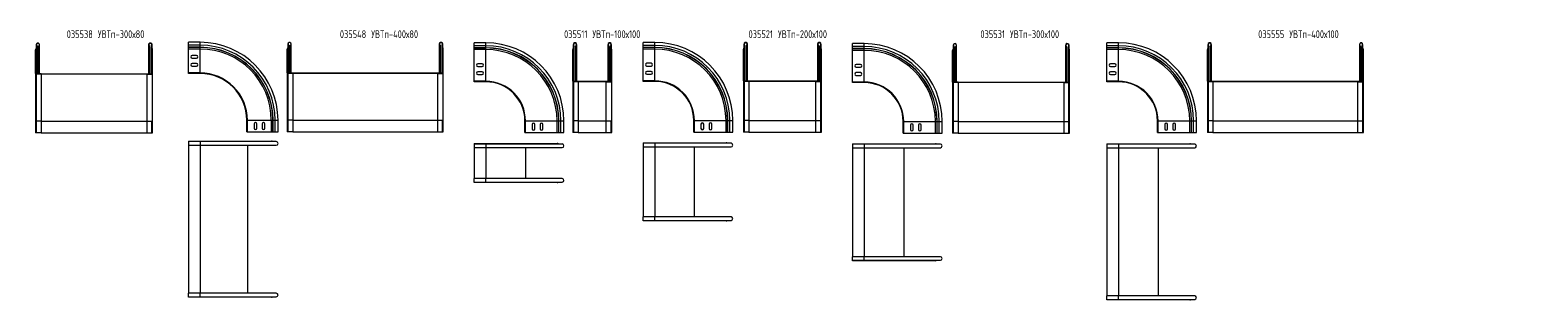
# Model space of a CAD drawing. Header units: millimetres. Extents: x -154 to 7742, y -776 to 345.
# Tile 6 of 6: x 3873 to 7742, y -776 to -84. Entities that reach past the tile are written whole.
import ezdxf

# ---------------------------------------------------------------- set-up
doc = ezdxf.new("R2010")
doc.units = ezdxf.units.MM
doc.styles.add('SLDTEXTSTYLE4', font='TXT', dxfattribs={"width": 0.7, "bigfont": 'bigfont'})

msp = doc.modelspace()

# ---------------------------------------------------------------- linework, layer by layer
at = {"color": 7, "linetype": 'Continuous', "lineweight": 15}
for p, q in [((4309.5, -115.5), (4279.5, -115.5)), ((4279.5, -122.9), (4279.5, -115.5)), ((5476.2, -115.9), (5446.2, -115.9)), ((5446.2, -123.4), (5446.2, -115.9)), ((3887.5, -134.6), (3888.2, -134.6)), ((3887.5, -195.9), (3887.5, -134.6)), ((3888.2, -195.9), (3888.2, -134.6)), ((3888.6, -121.9), (3888.6, -131.1)), ((3889.2, -130.5), (3889.5, -130.1)), ((3889.2, -130.5), (3889.7, -131)), ((3889.5, -130.1), (3890, -130.6)), ((3889.7, -124.8), (3890.2, -124.4)), ((3889.7, -131), (3890, -130.6)), ((3891.3, -196), (3891.3, -127.4)), ((3894.4, -126.3), (3894.2, -125.6)), ((3894.2, -125.6), (3894.2, -196)), ((3894.4, -126.3), (3894.4, -196)), ((3897.7, -196), (3897.7, -121.9)), ((4177.3, -121.9), (4177.3, -196)), ((4180.7, -126.3), (4180.8, -125.6)), ((4180.7, -196), (4180.7, -126.3)), ((4180.8, -196), (4180.8, -125.6)), ((4183.7, -127.4), (4183.7, -196)), ((4185.3, -124.8), (4184.8, -124.4)), ((4185.5, -130.1), (4185, -130.6)), ((4185.3, -131), (4185, -130.6)), ((4185.9, -130.5), (4185.3, -131)), ((4185.9, -130.5), (4185.5, -130.1)), ((4186.4, -131.1), (4186.4, -121.9)), ((4187.5, -134.6), (4186.8, -134.6)), ((4186.8, -195.9), (4186.8, -134.6)), ((4187.5, -195.9), (4187.5, -134.6)), ((4309.5, -122.9), (4279.5, -122.9)), ((4279.5, -128.3), (4279.5, -122.9)), ((4309.5, -128.3), (4279.5, -128.3)), ((4279.5, -128.6), (4279.5, -128.3)), ((4279.5, -132.8), (4279.5, -128.6)), ((4309.5, -128.6), (4279.5, -128.6)), ((4309.5, -132.8), (4279.5, -132.8)), ((4279.5, -194), (4279.5, -132.8)), ((4300, -149), (4289, -149)), ((4309.5, -128.3), (4309.5, -122.9)), ((4309.5, -128.6), (4309.5, -128.3)), ((4309.5, -132.8), (4309.5, -128.6)), ((4309.5, -194), (4309.5, -132.8)), ((4533.3, -132.8), (4534, -132.8)), ((4533.3, -194), (4533.3, -132.8)), ((4534, -194), (4534, -132.8)), ((4534.4, -120), (4534.4, -129.3)), ((4535, -128.6), (4535.3, -128.3)), ((4535, -128.6), (4535.5, -129.1)), ((4535.3, -128.3), (4535.8, -128.7)), ((4535.5, -122.9), (4536, -122.5)), ((4535.5, -129.1), (4535.8, -128.7)), ((4537.1, -194.1), (4537.1, -125.5)), ((4540.2, -124.4), (4540, -123.8)), ((4540, -123.8), (4540, -194.1)), ((4540.2, -124.4), (4540.2, -194.1)), ((4543.5, -194.1), (4543.5, -120)), ((4923.1, -120), (4923.1, -194.1)), ((4926.5, -124.4), (4926.6, -123.8)), ((4926.5, -194.1), (4926.5, -124.4)), ((4926.6, -194.1), (4926.6, -123.8)), ((4929.5, -125.5), (4929.5, -194.1)), ((4931.1, -122.9), (4930.6, -122.5)), ((4931.3, -128.3), (4930.8, -128.7)), ((4931.2, -129.1), (4930.8, -128.7)), ((4931.7, -128.6), (4931.2, -129.1)), ((4931.7, -128.6), (4931.3, -128.3)), ((4932.2, -129.3), (4932.2, -120)), ((4933.3, -132.8), (4932.6, -132.8)), ((4932.6, -194), (4932.6, -132.8)), ((4933.3, -194), (4933.3, -132.8)), ((5042.8, -116.9), (5012.8, -116.9)), ((5012.8, -124.4), (5012.8, -116.9)), ((5042.8, -124.4), (5012.8, -124.4)), ((5012.8, -129.7), (5012.8, -124.4)), ((5042.8, -129.7), (5012.8, -129.7)), ((5012.8, -130.1), (5012.8, -129.7)), ((5012.8, -134.2), (5012.8, -130.1)), ((5042.8, -130.1), (5012.8, -130.1)), ((5012.8, -215.4), (5012.8, -134.2)), ((5042.8, -134.2), (5012.8, -134.2)), ((5042.8, -129.7), (5042.8, -124.4)), ((5042.8, -130.1), (5042.8, -129.7)), ((5042.8, -134.2), (5042.8, -130.1)), ((5042.8, -215.4), (5042.8, -134.2)), ((5265.8, -215.4), (5265.8, -134.2)), ((5265.8, -134.2), (5266.5, -134.2)), ((5266.5, -215.4), (5266.5, -134.2)), ((5267, -121.5), (5267, -130.7)), ((5267.5, -130.1), (5267.8, -129.7)), ((5267.5, -130.1), (5268, -130.6)), ((5267.8, -129.7), (5268.3, -130.2)), ((5268, -124.4), (5268.6, -124)), ((5268, -130.6), (5268.3, -130.2)), ((5269.6, -215.5), (5269.6, -127)), ((5272.7, -125.9), (5272.5, -125.2)), ((5272.5, -125.2), (5272.5, -215.5)), ((5272.7, -125.9), (5272.7, -215.5)), ((5276.1, -215.5), (5276.1, -121.5)), ((5355.6, -121.5), (5355.6, -215.5)), ((5359, -125.9), (5359.2, -125.2)), ((5359, -215.5), (5359, -125.9)), ((5359.2, -215.5), (5359.2, -125.2)), ((5362, -127), (5362, -215.5)), ((5363.7, -124.4), (5363.1, -124)), ((5363.8, -129.7), (5363.3, -130.2)), ((5363.7, -130.6), (5363.3, -130.2)), ((5364.2, -130.1), (5363.7, -130.6)), ((5364.2, -130.1), (5363.8, -129.7)), ((5364.7, -130.7), (5364.7, -121.5)), ((5365.8, -134.2), (5365.1, -134.2)), ((5365.1, -215.4), (5365.1, -134.2)), ((5365.8, -215.4), (5365.8, -134.2)), ((5476.2, -123.4), (5446.2, -123.4)), ((5446.2, -128.7), (5446.2, -123.4)), ((5476.2, -128.7), (5446.2, -128.7)), ((5446.2, -129), (5446.2, -128.7)), ((5446.2, -133.2), (5446.2, -129)), ((5476.2, -129), (5446.2, -129)), ((5476.2, -133.2), (5446.2, -133.2)), ((5446.2, -214.4), (5446.2, -133.2)), ((5476.2, -128.7), (5476.2, -123.4)), ((5476.2, -129), (5476.2, -128.7)), ((5476.2, -133.2), (5476.2, -129)), ((5476.2, -214.4), (5476.2, -133.2)), ((5703.7, -214.4), (5703.7, -133.2)), ((5703.7, -133.2), (5704.4, -133.2)), ((5704.4, -214.4), (5704.4, -133.2)), ((5704.9, -120.5), (5704.9, -129.7)), ((5705.4, -129), (5705.7, -128.7)), ((5705.4, -129), (5705.9, -129.5)), ((5705.7, -128.7), (5706.2, -129.2)), ((5705.9, -123.4), (5706.4, -122.9)), ((5705.9, -129.5), (5706.2, -129.2)), ((5707.5, -214.5), (5707.5, -125.9)), ((5710.6, -124.9), (5710.4, -124.2)), ((5710.4, -124.2), (5710.4, -214.5)), ((5710.6, -124.9), (5710.6, -214.5)), ((5714, -214.5), (5714, -120.5)), ((5893.5, -120.5), (5893.5, -214.5)), ((5896.9, -124.9), (5897.1, -124.2)), ((5896.9, -214.5), (5896.9, -124.9)), ((5897.1, -214.5), (5897.1, -124.2)), ((5899.9, -125.9), (5899.9, -214.5)), ((5901.6, -123.4), (5901, -122.9)), ((5901.7, -128.7), (5901.2, -129.2)), ((5901.6, -129.5), (5901.2, -129.2)), ((5902.1, -129), (5901.6, -129.5)), ((5902.1, -129), (5901.7, -128.7)), ((5902.6, -129.7), (5902.6, -120.5)), ((5903.7, -133.2), (5903, -133.2)), ((5903, -214.4), (5903, -133.2)), ((5903.7, -214.4), (5903.7, -133.2)), ((6013.4, -118.8), (5983.4, -118.8)), ((5983.4, -126.3), (5983.4, -118.8)), ((6013.4, -126.3), (5983.4, -126.3)), ((5983.4, -131.6), (5983.4, -126.3)), ((6013.4, -131.6), (5983.4, -131.6)), ((5983.4, -131.9), (5983.4, -131.6)), ((5983.4, -136.1), (5983.4, -131.9)), ((6013.4, -131.9), (5983.4, -131.9)), ((6013.4, -136.1), (5983.4, -136.1)), ((5983.4, -217.3), (5983.4, -136.1)), ((6013.4, -131.6), (6013.4, -126.3)), ((6013.4, -131.9), (6013.4, -131.6)), ((6013.4, -136.1), (6013.4, -131.9)), ((6013.4, -217.3), (6013.4, -136.1)), ((6240.4, -217.3), (6240.4, -136.1)), ((6240.4, -136.1), (6241.1, -136.1)), ((6241.1, -217.3), (6241.1, -136.1)), ((6241.5, -123.3), (6241.5, -132.6)), ((6242, -131.9), (6242.4, -131.6)), ((6242, -131.9), (6242.6, -132.4)), ((6242.4, -131.6), (6242.9, -132)), ((6242.6, -126.3), (6243.1, -125.8)), ((6242.6, -132.4), (6242.9, -132)), ((6244.2, -217.4), (6244.2, -128.8)), ((6247.2, -127.7), (6247.1, -127.1)), ((6247.1, -127.1), (6247.1, -217.4)), ((6247.2, -127.7), (6247.2, -217.4)), ((6250.6, -217.4), (6250.6, -123.3)), ((6530.2, -123.3), (6530.2, -217.4)), ((6533.5, -127.7), (6533.7, -127.1)), ((6533.5, -217.4), (6533.5, -127.7)), ((6533.7, -217.4), (6533.7, -127.1)), ((6536.6, -128.8), (6536.6, -217.4)), ((6538.2, -126.3), (6537.7, -125.8)), ((6538.4, -131.6), (6537.9, -132)), ((6538.2, -132.4), (6537.9, -132)), ((6538.7, -131.9), (6538.2, -132.4)), ((6538.7, -131.9), (6538.4, -131.6)), ((6539.3, -132.6), (6539.3, -123.3)), ((6540.4, -136.1), (6539.7, -136.1)), ((6539.7, -217.3), (6539.7, -136.1)), ((6540.4, -217.3), (6540.4, -136.1)), ((6666, -116.9), (6636, -116.9)), ((6636, -124.4), (6636, -116.9)), ((6666, -124.4), (6636, -124.4)), ((6636, -129.7), (6636, -124.4)), ((6666, -129.7), (6636, -129.7)), ((6636, -130), (6636, -129.7)), ((6636, -134.2), (6636, -130)), ((6666, -130), (6636, -130)), ((6666, -134.2), (6636, -134.2)), ((6636, -215.4), (6636, -134.2)), ((6666, -129.7), (6666, -124.4)), ((6666, -130), (6666, -129.7)), ((6666, -134.2), (6666, -130)), ((6666, -215.4), (6666, -134.2)), ((6894.2, -215.4), (6894.2, -134.2)), ((6894.2, -134.2), (6894.9, -134.2)), ((6894.9, -215.4), (6894.9, -134.2)), ((6895.3, -121.5), (6895.3, -130.7)), ((6895.8, -130), (6896.2, -129.7)), ((6895.8, -130), (6896.3, -130.5)), ((6896.2, -129.7), (6896.7, -130.2)), ((6896.3, -124.4), (6896.9, -123.9)), ((6896.3, -130.5), (6896.7, -130.2)), ((6898, -215.5), (6898, -126.9)), ((6901, -125.9), (6900.8, -125.2)), ((6900.8, -125.2), (6900.8, -215.5)), ((6901, -125.9), (6901, -215.5)), ((6904.4, -215.5), (6904.4, -121.5)), ((7283.9, -121.5), (7283.9, -215.5)), ((7287.3, -125.9), (7287.5, -125.2)), ((7287.3, -215.5), (7287.3, -125.9)), ((7287.5, -215.5), (7287.5, -125.2)), ((7290.4, -126.9), (7290.4, -215.5)), ((7292, -124.4), (7291.5, -123.9)), ((7292.2, -129.7), (7291.7, -130.2)), ((7292, -130.5), (7291.7, -130.2)), ((7292.5, -130), (7292, -130.5)), ((7292.5, -130), (7292.2, -129.7)), ((7293, -130.7), (7293, -121.5)), ((7294.2, -134.2), (7293.5, -134.2)), ((7293.5, -215.4), (7293.5, -134.2)), ((7294.2, -215.4), (7294.2, -134.2)), ((4289, -156), (4300, -156)), ((4300, -170), (4289, -170)), ((4289, -177), (4300, -177)), ((5033.3, -170.4), (5022.3, -170.4)), ((5022.3, -177.4), (5033.3, -177.4)), ((5033.3, -191.4), (5022.3, -191.4)), ((5466.7, -169.4), (5455.7, -169.4)), ((5455.7, -176.4), (5466.7, -176.4)), ((5466.7, -190.4), (5455.7, -190.4)), ((6003.9, -172.3), (5992.9, -172.3)), ((5992.9, -179.3), (6003.9, -179.3)), ((6003.9, -193.3), (5992.9, -193.3)), ((6656.5, -170.4), (6645.5, -170.4)), ((6645.5, -177.4), (6656.5, -177.4)), ((6656.5, -191.4), (6645.5, -191.4)), ((3887.5, -195.9), (3888.2, -195.9)), ((3887.5, -195.9), (3887.5, -317.4)), ((3889, -196), (3889, -196.7)), ((3889, -196), (4186, -196)), ((3889, -196.7), (4186, -196.7)), ((3889, -197.4), (3889, -196.7)), ((3901.5, -196.7), (3889, -196.7)), ((3901.5, -197.4), (3889, -197.4)), ((3889, -197.4), (3889, -317.4)), ((3901.5, -197.4), (3901.5, -196.7)), ((3901.5, -197.4), (3901.5, -317.4)), ((4173.5, -197.4), (4173.5, -196.7)), ((4173.5, -196.7), (4186, -196.7)), ((4173.5, -197.4), (4186, -197.4)), ((4173.5, -317.4), (4173.5, -197.4)), ((4186, -196), (4186, -196.7)), ((4186, -197.4), (4186, -196.7)), ((4187.5, -195.9), (4186.8, -195.9)), ((4187.5, -317.4), (4187.5, -195.9)), ((4309.5, -194), (4279.5, -194)), ((4279.5, -195.5), (4279.5, -194)), ((4309.5, -195.5), (4279.5, -195.5)), ((4309.5, -195.5), (4309.5, -194)), ((4533.3, -194), (4534, -194)), ((4533.3, -194), (4533.3, -315.5)), ((4534.8, -194.1), (4534.8, -194.8)), ((4534.8, -194.1), (4931.8, -194.1)), ((4534.8, -194.8), (4931.8, -194.8)), ((4534.8, -195.5), (4534.8, -194.8)), ((4547.3, -194.8), (4534.8, -194.8)), ((4547.3, -195.5), (4534.8, -195.5)), ((4534.8, -195.5), (4534.8, -315.5)), ((4547.3, -195.5), (4547.3, -194.8)), ((4547.3, -195.5), (4547.3, -315.5)), ((4919.3, -195.5), (4919.3, -194.8)), ((4919.3, -194.8), (4931.8, -194.8)), ((4919.3, -195.5), (4931.8, -195.5)), ((4919.3, -315.5), (4919.3, -195.5)), ((4931.8, -194.1), (4931.8, -194.8)), ((4931.8, -195.5), (4931.8, -194.8)), ((4933.3, -194), (4932.6, -194)), ((4933.3, -315.5), (4933.3, -194)), ((5042.8, -215.4), (5012.8, -215.4)), ((5012.8, -216.9), (5012.8, -215.4)), ((5042.8, -216.9), (5012.8, -216.9)), ((5022.3, -198.4), (5033.3, -198.4)), ((5042.8, -216.9), (5042.8, -215.4)), ((5265.8, -215.4), (5266.5, -215.4)), ((5265.8, -215.4), (5265.8, -316.9)), ((5267.3, -215.5), (5267.3, -216.2)), ((5267.3, -215.5), (5364.3, -215.5)), ((5267.3, -216.2), (5364.3, -216.2)), ((5267.3, -216.9), (5267.3, -216.2)), ((5279.8, -216.2), (5267.3, -216.2)), ((5279.8, -216.9), (5267.3, -216.9)), ((5267.3, -216.9), (5267.3, -316.9)), ((5279.8, -216.9), (5279.8, -216.2)), ((5279.8, -216.9), (5279.8, -316.9)), ((5351.8, -216.9), (5351.8, -216.2)), ((5351.8, -216.2), (5364.3, -216.2)), ((5351.8, -216.9), (5364.3, -216.9)), ((5351.8, -316.9), (5351.8, -216.9)), ((5364.3, -215.5), (5364.3, -216.2)), ((5364.3, -216.9), (5364.3, -216.2)), ((5365.8, -215.4), (5365.1, -215.4)), ((5365.8, -316.9), (5365.8, -215.4)), ((5476.2, -214.4), (5446.2, -214.4)), ((5446.2, -215.9), (5446.2, -214.4)), ((5476.2, -215.9), (5446.2, -215.9)), ((5455.7, -197.4), (5466.7, -197.4)), ((5476.2, -215.9), (5476.2, -214.4)), ((5703.7, -214.4), (5704.4, -214.4)), ((5703.7, -214.4), (5703.7, -315.9)), ((5705.2, -214.5), (5705.2, -215.2)), ((5705.2, -214.5), (5902.2, -214.5)), ((5705.2, -215.2), (5902.2, -215.2)), ((5705.2, -215.9), (5705.2, -215.2)), ((5717.7, -215.2), (5705.2, -215.2)), ((5717.7, -215.9), (5705.2, -215.9)), ((5705.2, -215.9), (5705.2, -315.9)), ((5717.7, -215.9), (5717.7, -215.2)), ((5717.7, -215.9), (5717.7, -315.9)), ((5889.7, -215.9), (5889.7, -215.2)), ((5889.7, -215.2), (5902.2, -215.2)), ((5889.7, -215.9), (5902.2, -215.9)), ((5889.7, -315.9), (5889.7, -215.9)), ((5902.2, -214.5), (5902.2, -215.2)), ((5902.2, -215.9), (5902.2, -215.2)), ((5902.2, -315.9), (5902.2, -215.9)), ((5903.7, -214.4), (5903, -214.4)), ((5903.7, -315.9), (5903.7, -214.4)), ((6013.4, -217.3), (5983.4, -217.3)), ((5983.4, -218.8), (5983.4, -217.3)), ((6013.4, -218.8), (5983.4, -218.8)), ((5992.9, -200.3), (6003.9, -200.3)), ((6013.4, -218.8), (6013.4, -217.3)), ((6240.4, -217.3), (6241.1, -217.3)), ((6240.4, -217.3), (6240.4, -318.8)), ((6241.9, -217.4), (6241.9, -218.1)), ((6241.9, -217.4), (6538.9, -217.4)), ((6241.9, -218.1), (6538.9, -218.1)), ((6241.9, -218.8), (6241.9, -218.1)), ((6254.4, -218.1), (6241.9, -218.1)), ((6254.4, -218.8), (6241.9, -218.8)), ((6241.9, -218.8), (6241.9, -318.8)), ((6254.4, -218.8), (6254.4, -218.1)), ((6254.4, -218.8), (6254.4, -318.8)), ((6526.4, -218.8), (6526.4, -218.1)), ((6526.4, -218.1), (6538.9, -218.1)), ((6526.4, -218.8), (6538.9, -218.8)), ((6526.4, -318.8), (6526.4, -218.8)), ((6538.9, -217.4), (6538.9, -218.1)), ((6538.9, -218.8), (6538.9, -218.1)), ((6538.9, -318.8), (6538.9, -218.8)), ((6540.4, -217.3), (6539.7, -217.3)), ((6540.4, -318.8), (6540.4, -217.3)), ((6666, -215.4), (6636, -215.4)), ((6636, -216.9), (6636, -215.4)), ((6666, -216.9), (6636, -216.9)), ((6645.5, -198.4), (6656.5, -198.4)), ((6666, -216.9), (6666, -215.4)), ((6894.2, -215.4), (6894.9, -215.4)), ((6894.2, -215.4), (6894.2, -316.9)), ((6895.7, -215.5), (6895.7, -216.2)), ((6895.7, -215.5), (7292.7, -215.5)), ((6895.7, -216.2), (7292.7, -216.2)), ((6895.7, -216.9), (6895.7, -216.2)), ((6908.2, -216.2), (6895.7, -216.2)), ((6908.2, -216.9), (6895.7, -216.9)), ((6895.7, -216.9), (6895.7, -316.9)), ((6908.2, -216.9), (6908.2, -216.2)), ((6908.2, -216.9), (6908.2, -316.9)), ((7280.2, -216.9), (7280.2, -216.2)), ((7280.2, -216.2), (7292.7, -216.2)), ((7280.2, -216.9), (7292.7, -216.9)), ((7280.2, -316.9), (7280.2, -216.9)), ((7292.7, -215.5), (7292.7, -216.2)), ((7292.7, -216.9), (7292.7, -216.2)), ((7292.7, -316.9), (7292.7, -216.9)), ((7294.2, -215.4), (7293.5, -215.4)), ((7294.2, -316.9), (7294.2, -215.4)), ((3889, -317.4), (3887.5, -317.4)), ((3887.5, -317.4), (3887.5, -347.4)), ((3889, -347.4), (3887.5, -347.4)), ((3901.5, -317.4), (3889, -317.4)), ((3889, -317.4), (3889, -347.4)), ((3901.5, -347.4), (3889, -347.4)), ((3901.5, -317.4), (3901.5, -347.4)), ((3901.5, -347.4), (4173.5, -347.4)), ((4173.5, -317.4), (4186, -317.4)), ((4173.5, -347.4), (4173.5, -317.4)), ((4173.5, -347.4), (4186, -347.4)), ((4186, -317.4), (4187.5, -317.4)), ((4186, -347.4), (4186, -317.4)), ((4186, -347.4), (4187.5, -347.4)), ((4187.5, -347.4), (4187.5, -317.4)), ((4429.5, -345.5), (4429.5, -315.5)), ((4429.5, -315.5), (4431, -315.5)), ((4429.5, -345.5), (4431, -345.5)), ((4431, -345.5), (4431, -315.5)), ((4431, -315.5), (4492.3, -315.5)), ((4431, -345.5), (4492.3, -345.5)), ((4448, -325), (4448, -336)), ((4455, -336), (4455, -325)), ((4469, -325), (4469, -336)), ((4476, -336), (4476, -325)), ((4492.3, -345.5), (4492.3, -315.5)), ((4492.3, -315.5), (4496.4, -315.5)), ((4492.3, -345.5), (4496.4, -345.5)), ((4496.4, -345.5), (4496.4, -315.5)), ((4496.4, -315.5), (4496.8, -315.5)), ((4496.4, -345.5), (4496.8, -345.5)), ((4496.8, -345.5), (4496.8, -315.5)), ((4496.8, -315.5), (4502.1, -315.5)), ((4496.8, -345.5), (4502.1, -345.5)), ((4502.1, -345.5), (4502.1, -315.5)), ((4502.1, -345.5), (4509.5, -345.5)), ((4509.5, -345.5), (4509.5, -315.5)), ((4534.8, -315.5), (4533.3, -315.5)), ((4533.3, -315.5), (4533.3, -345.5)), ((4534.8, -345.5), (4533.3, -345.5)), ((4547.3, -315.5), (4534.8, -315.5)), ((4534.8, -315.5), (4534.8, -345.5)), ((4547.3, -345.5), (4534.8, -345.5)), ((4547.3, -315.5), (4547.3, -345.5)), ((4547.3, -345.5), (4919.3, -345.5)), ((4919.3, -315.5), (4931.8, -315.5)), ((4919.3, -345.5), (4919.3, -315.5)), ((4919.3, -345.5), (4931.8, -345.5)), ((4931.8, -315.5), (4933.3, -315.5)), ((4931.8, -345.5), (4931.8, -315.5)), ((4931.8, -345.5), (4933.3, -345.5)), ((4933.3, -345.5), (4933.3, -315.5)), ((5142.8, -346.9), (5142.8, -316.9)), ((5142.8, -316.9), (5144.3, -316.9)), ((5142.8, -346.9), (5144.3, -346.9)), ((5144.3, -346.9), (5144.3, -316.9)), ((5144.3, -316.9), (5225.6, -316.9)), ((5144.3, -346.9), (5225.6, -346.9)), ((5161.3, -326.4), (5161.3, -337.4)), ((5168.3, -337.4), (5168.3, -326.4)), ((5182.3, -326.4), (5182.3, -337.4)), ((5189.3, -337.4), (5189.3, -326.4)), ((5225.6, -346.9), (5225.6, -316.9)), ((5225.6, -316.9), (5229.7, -316.9)), ((5225.6, -346.9), (5229.7, -346.9)), ((5229.7, -346.9), (5229.7, -316.9)), ((5229.7, -316.9), (5230, -316.9)), ((5229.7, -346.9), (5230, -346.9)), ((5230, -346.9), (5230, -316.9)), ((5230, -316.9), (5235.4, -316.9)), ((5230, -346.9), (5235.4, -346.9)), ((5235.4, -346.9), (5235.4, -316.9)), ((5235.4, -346.9), (5242.8, -346.9)), ((5242.8, -346.9), (5242.8, -316.9)), ((5267.3, -316.9), (5265.8, -316.9)), ((5265.8, -316.9), (5265.8, -346.9)), ((5267.3, -346.9), (5265.8, -346.9)), ((5279.8, -316.9), (5267.3, -316.9)), ((5267.3, -316.9), (5267.3, -346.9)), ((5279.8, -346.9), (5267.3, -346.9)), ((5279.8, -316.9), (5279.8, -346.9)), ((5279.8, -346.9), (5351.8, -346.9)), ((5351.8, -316.9), (5364.3, -316.9)), ((5351.8, -346.9), (5351.8, -316.9)), ((5351.8, -346.9), (5364.3, -346.9)), ((5364.3, -316.9), (5365.8, -316.9)), ((5364.3, -346.9), (5364.3, -316.9)), ((5364.3, -346.9), (5365.8, -346.9)), ((5365.8, -346.9), (5365.8, -316.9)), ((5576.2, -345.9), (5576.2, -315.9)), ((5576.2, -315.9), (5577.7, -315.9)), ((5576.2, -345.9), (5577.7, -345.9)), ((5577.7, -345.9), (5577.7, -315.9)), ((5577.7, -315.9), (5659, -315.9)), ((5577.7, -345.9), (5659, -345.9)), ((5594.7, -325.4), (5594.7, -336.4)), ((5601.7, -336.4), (5601.7, -325.4)), ((5615.7, -325.4), (5615.7, -336.4)), ((5622.7, -336.4), (5622.7, -325.4)), ((5659, -345.9), (5659, -315.9)), ((5659, -315.9), (5663.1, -315.9)), ((5659, -345.9), (5663.1, -345.9)), ((5663.1, -345.9), (5663.1, -315.9)), ((5663.1, -315.9), (5663.5, -315.9)), ((5663.1, -345.9), (5663.5, -345.9)), ((5663.5, -345.9), (5663.5, -315.9)), ((5663.5, -315.9), (5668.8, -315.9)), ((5663.5, -345.9), (5668.8, -345.9)), ((5668.8, -345.9), (5668.8, -315.9)), ((5668.8, -345.9), (5676.2, -345.9)), ((5676.2, -345.9), (5676.2, -315.9)), ((5705.2, -315.9), (5703.7, -315.9)), ((5703.7, -315.9), (5703.7, -345.9)), ((5705.2, -345.9), (5703.7, -345.9)), ((5717.7, -315.9), (5705.2, -315.9)), ((5705.2, -315.9), (5705.2, -345.9)), ((5717.7, -345.9), (5705.2, -345.9)), ((5717.7, -315.9), (5717.7, -345.9)), ((5717.7, -345.9), (5889.7, -345.9)), ((5889.7, -315.9), (5902.2, -315.9)), ((5889.7, -345.9), (5889.7, -315.9)), ((5889.7, -345.9), (5902.2, -345.9)), ((5902.2, -315.9), (5903.7, -315.9)), ((5902.2, -345.9), (5902.2, -315.9)), ((5902.2, -345.9), (5903.7, -345.9)), ((5903.7, -345.9), (5903.7, -315.9)), ((6113.4, -348.8), (6113.4, -318.8)), ((6113.4, -318.8), (6114.9, -318.8)), ((6114.9, -348.8), (6114.9, -318.8)), ((6114.9, -318.8), (6196.2, -318.8)), ((6131.9, -328.3), (6131.9, -339.3)), ((6138.9, -339.3), (6138.9, -328.3)), ((6152.9, -328.3), (6152.9, -339.3)), ((6159.9, -339.3), (6159.9, -328.3)), ((6196.2, -348.8), (6196.2, -318.8)), ((6196.2, -318.8), (6200.3, -318.8)), ((6200.3, -348.8), (6200.3, -318.8)), ((6200.3, -318.8), (6200.6, -318.8)), ((6200.6, -348.8), (6200.6, -318.8)), ((6200.6, -318.8), (6206, -318.8)), ((6206, -348.8), (6206, -318.8)), ((6213.4, -348.8), (6213.4, -318.8)), ((6241.9, -318.8), (6240.4, -318.8)), ((6240.4, -318.8), (6240.4, -348.8)), ((6254.4, -318.8), (6241.9, -318.8)), ((6241.9, -318.8), (6241.9, -348.8)), ((6254.4, -318.8), (6254.4, -348.8)), ((6526.4, -318.8), (6538.9, -318.8)), ((6526.4, -348.8), (6526.4, -318.8)), ((6538.9, -318.8), (6540.4, -318.8)), ((6538.9, -348.8), (6538.9, -318.8)), ((6540.4, -348.8), (6540.4, -318.8)), ((6766, -346.9), (6766, -316.9)), ((6766, -316.9), (6767.5, -316.9)), ((6766, -346.9), (6767.5, -346.9)), ((6767.5, -346.9), (6767.5, -316.9)), ((6767.5, -316.9), (6848.8, -316.9)), ((6767.5, -346.9), (6848.8, -346.9)), ((6784.5, -326.4), (6784.5, -337.4)), ((6791.5, -337.4), (6791.5, -326.4)), ((6805.5, -326.4), (6805.5, -337.4)), ((6812.5, -337.4), (6812.5, -326.4)), ((6848.8, -346.9), (6848.8, -316.9)), ((6848.8, -316.9), (6852.9, -316.9)), ((6848.8, -346.9), (6852.9, -346.9)), ((6852.9, -346.9), (6852.9, -316.9)), ((6852.9, -316.9), (6853.3, -316.9)), ((6852.9, -346.9), (6853.3, -346.9)), ((6853.3, -346.9), (6853.3, -316.9)), ((6853.3, -316.9), (6858.6, -316.9)), ((6853.3, -346.9), (6858.6, -346.9)), ((6858.6, -346.9), (6858.6, -316.9)), ((6858.6, -346.9), (6866, -346.9)), ((6866, -346.9), (6866, -316.9)), ((6895.7, -316.9), (6894.2, -316.9)), ((6894.2, -316.9), (6894.2, -346.9)), ((6895.7, -346.9), (6894.2, -346.9)), ((6908.2, -316.9), (6895.7, -316.9)), ((6895.7, -316.9), (6895.7, -346.9)), ((6908.2, -346.9), (6895.7, -346.9)), ((6908.2, -316.9), (6908.2, -346.9)), ((6908.2, -346.9), (7280.2, -346.9)), ((7280.2, -316.9), (7292.7, -316.9)), ((7280.2, -346.9), (7280.2, -316.9)), ((7280.2, -346.9), (7292.7, -346.9)), ((7292.7, -316.9), (7294.2, -316.9)), ((7292.7, -346.9), (7292.7, -316.9)), ((7292.7, -346.9), (7294.2, -346.9)), ((7294.2, -346.9), (7294.2, -316.9)), ((4279.5, -369.1), (4279.5, -370.2)), ((4279.5, -369.1), (4309.5, -369.1)), ((4309.5, -370.2), (4279.5, -370.2)), ((4279.5, -370.2), (4279.5, -379.3)), ((4279.5, -379.3), (4309.5, -379.3)), ((4279.5, -379.3), (4279.5, -758.9)), ((4309.5, -369.1), (4492.3, -369.1)), ((4505, -370.2), (4309.5, -370.2)), ((4309.5, -379.3), (4505, -379.3)), ((4430.9, -379.3), (4430.9, -758.9)), ((5012.8, -375.1), (5012.8, -376.3)), ((5012.8, -375.1), (5042.8, -375.1)), ((5042.8, -376.3), (5012.8, -376.3)), ((5012.8, -376.3), (5012.8, -385.4)), ((5012.8, -385.4), (5042.8, -385.4)), ((5012.8, -385.4), (5012.8, -464.9)), ((5042.8, -375.1), (5225.6, -375.1)), ((5238.3, -376.3), (5042.8, -376.3)), ((5042.8, -385.4), (5238.3, -385.4)), ((5144.2, -385.4), (5144.2, -464.9)), ((5446.2, -373.4), (5446.2, -374.5)), ((5446.2, -373.4), (5476.2, -373.4)), ((5476.2, -374.5), (5446.2, -374.5)), ((5446.2, -374.5), (5446.2, -383.6)), ((5446.2, -383.6), (5476.2, -383.6)), ((5446.2, -383.6), (5446.2, -563.2)), ((5476.2, -373.4), (5659, -373.4)), ((5671.7, -374.5), (5476.2, -374.5)), ((5476.2, -383.6), (5671.7, -383.6)), ((5577.6, -383.6), (5577.6, -563.2)), ((5983.4, -375.6), (5983.4, -376.7)), ((5983.4, -375.6), (6013.4, -375.6)), ((6013.4, -376.7), (5983.4, -376.7)), ((5983.4, -376.7), (5983.4, -385.8)), ((5983.4, -385.8), (6013.4, -385.8)), ((5983.4, -385.8), (5983.4, -665.3)), ((6013.4, -375.6), (6196.2, -375.6)), ((6208.9, -376.7), (6013.4, -376.7)), ((6013.4, -385.8), (6208.9, -385.8)), ((6113.4, -348.8), (6114.9, -348.8)), ((6114.8, -385.8), (6114.8, -665.3)), ((6114.9, -348.8), (6196.2, -348.8)), ((6196.2, -348.8), (6200.3, -348.8)), ((6200.3, -348.8), (6200.6, -348.8)), ((6200.6, -348.8), (6206, -348.8)), ((6206, -348.8), (6213.4, -348.8)), ((6241.9, -348.8), (6240.4, -348.8)), ((6254.4, -348.8), (6241.9, -348.8)), ((6254.4, -348.8), (6526.4, -348.8)), ((6526.4, -348.8), (6538.9, -348.8)), ((6538.9, -348.8), (6540.4, -348.8)), ((6636, -376), (6636, -377.1)), ((6636, -376), (6666, -376)), ((6666, -377.1), (6636, -377.1)), ((6636, -377.1), (6636, -386.2)), ((6636, -386.2), (6666, -386.2)), ((6636, -386.2), (6636, -765.7)), ((6666, -376), (6848.8, -376)), ((6861.5, -377.1), (6666, -377.1)), ((6666, -386.2), (6861.5, -386.2)), ((6767.4, -386.2), (6767.4, -765.7)), ((5042.8, -464.9), (5012.8, -464.9)), ((5012.8, -474), (5012.8, -464.9)), ((5012.8, -474), (5042.8, -474)), ((5012.8, -475.1), (5012.8, -474)), ((5042.8, -475.1), (5012.8, -475.1)), ((5238.3, -464.9), (5042.8, -464.9)), ((5042.8, -474), (5238.3, -474)), ((5225.6, -475.1), (5042.8, -475.1)), ((5476.2, -563.2), (5446.2, -563.2)), ((5446.2, -572.3), (5446.2, -563.2)), ((5446.2, -572.3), (5476.2, -572.3)), ((5446.2, -573.4), (5446.2, -572.3)), ((5476.2, -573.4), (5446.2, -573.4)), ((5671.7, -563.2), (5476.2, -563.2)), ((5476.2, -572.3), (5671.7, -572.3)), ((5659, -573.4), (5476.2, -573.4)), ((6013.4, -665.3), (5983.4, -665.3)), ((5983.4, -674.4), (5983.4, -665.3)), ((5983.4, -674.4), (6013.4, -674.4)), ((5983.4, -675.6), (5983.4, -674.4)), ((6013.4, -675.6), (5983.4, -675.6)), ((6208.9, -665.3), (6013.4, -665.3)), ((6013.4, -674.4), (6208.9, -674.4)), ((6196.2, -675.6), (6013.4, -675.6)), ((4309.5, -758.9), (4279.5, -758.9)), ((4279.5, -768), (4279.5, -758.9)), ((4279.5, -768), (4309.5, -768)), ((4279.5, -769.1), (4279.5, -768)), ((4309.5, -769.1), (4279.5, -769.1)), ((4505, -758.9), (4309.5, -758.9)), ((4309.5, -768), (4505, -768)), ((4492.3, -769.1), (4309.5, -769.1)), ((6666, -765.7), (6636, -765.7)), ((6636, -774.8), (6636, -765.7)), ((6861.5, -765.7), (6666, -765.7)), ((6636, -774.8), (6666, -774.8)), ((6636, -776), (6636, -774.8)), ((6666, -776), (6636, -776)), ((6666, -774.8), (6861.5, -774.8)), ((6848.8, -776), (6666, -776))]:
    msp.add_line(p, q, dxfattribs=at)
at = {"color": 8, "linetype": 'Continuous', "lineweight": 15}
for p, q in [((4309.5, -122.9), (4309.5, -115.5)), ((5476.2, -123.4), (5476.2, -115.9)), ((3889.7, -124.8), (3889.7, -129.9)), ((3889.7, -131), (3889.7, -196)), ((3890, -130.6), (3890, -196)), ((4185, -196), (4185, -130.6)), ((4185.3, -129.9), (4185.3, -124.8)), ((4185.3, -196), (4185.3, -131)), ((4535.5, -122.9), (4535.5, -128.1)), ((4535.5, -129.1), (4535.5, -194.1)), ((4535.8, -128.7), (4535.8, -194.1)), ((4930.8, -194.1), (4930.8, -128.7)), ((4931.1, -128.1), (4931.1, -122.9)), ((4931.2, -194.1), (4931.2, -129.1)), ((5042.8, -124.4), (5042.8, -116.9)), ((5268, -124.4), (5268, -129.5)), ((5268, -130.6), (5268, -215.5)), ((5268.3, -130.2), (5268.3, -215.5)), ((5363.3, -215.5), (5363.3, -130.2)), ((5363.7, -129.5), (5363.7, -124.4)), ((5363.7, -215.5), (5363.7, -130.6)), ((5705.9, -123.4), (5705.9, -128.5)), ((5705.9, -129.5), (5705.9, -214.5)), ((5706.2, -129.2), (5706.2, -214.5)), ((5901.2, -214.5), (5901.2, -129.2)), ((5901.6, -128.5), (5901.6, -123.4)), ((5901.6, -214.5), (5901.6, -129.5)), ((6013.4, -126.3), (6013.4, -118.8)), ((6242.6, -126.3), (6242.6, -131.4)), ((6242.6, -132.4), (6242.6, -217.4)), ((6242.9, -132), (6242.9, -217.4)), ((6537.9, -217.4), (6537.9, -132)), ((6538.2, -131.4), (6538.2, -126.3)), ((6538.2, -217.4), (6538.2, -132.4)), ((6666, -124.4), (6666, -116.9)), ((6896.3, -124.4), (6896.3, -129.5)), ((6896.3, -130.5), (6896.3, -215.5)), ((6896.7, -130.2), (6896.7, -215.5)), ((7291.7, -215.5), (7291.7, -130.2)), ((7292, -129.5), (7292, -124.4)), ((7292, -215.5), (7292, -130.5)), ((3901.5, -317.4), (4173.5, -317.4)), ((4502.1, -315.5), (4509.5, -315.5)), ((4547.3, -315.5), (4919.3, -315.5)), ((5235.4, -316.9), (5242.8, -316.9)), ((5279.8, -316.9), (5351.8, -316.9)), ((5668.8, -315.9), (5676.2, -315.9)), ((5717.7, -315.9), (5889.7, -315.9)), ((6206, -318.8), (6213.4, -318.8)), ((6254.4, -318.8), (6526.4, -318.8)), ((6858.6, -316.9), (6866, -316.9)), ((6908.2, -316.9), (7280.2, -316.9)), ((4309.5, -369.1), (4309.5, -370.2)), ((4309.5, -370.2), (4309.5, -379.3)), ((4309.5, -379.3), (4309.5, -758.9)), ((5042.8, -375.1), (5042.8, -376.3)), ((5042.8, -376.3), (5042.8, -385.4)), ((5042.8, -385.4), (5042.8, -464.9)), ((5476.2, -373.4), (5476.2, -374.5)), ((5476.2, -374.5), (5476.2, -383.6)), ((5476.2, -383.6), (5476.2, -563.2)), ((6013.4, -375.6), (6013.4, -376.7)), ((6013.4, -376.7), (6013.4, -385.8)), ((6013.4, -385.8), (6013.4, -665.3)), ((6666, -376), (6666, -377.1)), ((6666, -377.1), (6666, -386.2)), ((6666, -386.2), (6666, -765.7)), ((5042.8, -474), (5042.8, -464.9)), ((5042.8, -475.1), (5042.8, -474)), ((5476.2, -572.3), (5476.2, -563.2)), ((5476.2, -573.4), (5476.2, -572.3)), ((6013.4, -674.4), (6013.4, -665.3)), ((6013.4, -675.6), (6013.4, -674.4)), ((4309.5, -768), (4309.5, -758.9)), ((4309.5, -769.1), (4309.5, -768)), ((6666, -774.8), (6666, -765.7)), ((6666, -776), (6666, -774.8))]:
    msp.add_line(p, q, dxfattribs=at)
at = {"color": 7, "linetype": 'Continuous', "lineweight": 15}
for centre, radius, start, end in [((4309.5, -315.5), 200, 0, 90), ((4539, -120), 4.55, 285, 219.6825), ((4927.6, -120), 4.55, 320.3175, 255), ((5476.2, -315.9), 200, 0, 90), ((5709.4, -120.5), 4.55, 285, 219.6825), ((5898.1, -120.5), 4.55, 320.3175, 255), ((3893.5, -134.6), 6, 136.4642, 180), ((3893.5, -134.6), 5.3, 136.4642, 180), ((3893.2, -121.9), 4.55, 285, 219.6825), ((3893.2, -121.9), 3.85, 285, 219.6825), ((3886.6, -127.4), 4, 316.4642, 39.6825), ((3886.6, -127.4), 4.7, 316.4642, 39.6825), ((4181.8, -121.9), 4.55, 320.3175, 255), ((4181.8, -121.9), 3.85, 320.3175, 255), ((4188.4, -127.4), 4.7, 140.3175, 223.5358), ((4188.4, -127.4), 4, 140.3175, 223.5358), ((4181.5, -134.6), 5.3, 0, 43.5358), ((4181.5, -134.6), 6, 0, 43.5358), ((4289, -152.5), 3.5, 90, 270), ((4300, -152.5), 3.5, 270, 90), ((4309.5, -315.5), 192.5, 0, 90), ((4309.5, -315.5), 187.2, 0, 90), ((4309.5, -315.5), 186.9, 0, 90), ((4309.5, -315.5), 182.7, 0, 90), ((4539.3, -132.8), 6, 136.4642, 180), ((4539.3, -132.8), 5.3, 136.4642, 180), ((4539, -120), 3.85, 285, 219.6825), ((4532.4, -125.5), 4, 316.4642, 39.6825), ((4532.4, -125.5), 4.7, 316.4642, 39.6825), ((4927.6, -120), 3.85, 320.3175, 255), ((4934.2, -125.5), 4.7, 140.3175, 223.5358), ((4934.2, -125.5), 4, 140.3175, 223.5358), ((4927.3, -132.8), 5.3, 0, 43.5358), ((4927.3, -132.8), 6, 0, 43.5358), ((5042.8, -316.9), 200, 0, 90), ((5042.8, -316.9), 192.5, 0, 90), ((5042.8, -316.9), 187.2, 0, 90), ((5042.8, -316.9), 186.9, 0, 90), ((5042.8, -316.9), 182.7, 0, 90), ((5271.8, -134.2), 6, 136.4642, 180), ((5271.8, -134.2), 5.3, 136.4642, 180), ((5271.5, -121.5), 4.55, 285, 219.6825), ((5271.5, -121.5), 3.85, 285, 219.6825), ((5264.9, -127), 4, 316.4642, 39.6825), ((5264.9, -127), 4.7, 316.4642, 39.6825), ((5360.2, -121.5), 4.55, 320.3175, 255), ((5360.2, -121.5), 3.85, 320.3175, 255), ((5366.7, -127), 4.7, 140.3175, 223.5358), ((5366.7, -127), 4, 140.3175, 223.5358), ((5359.8, -134.2), 5.3, 0, 43.5358), ((5359.8, -134.2), 6, 0, 43.5358), ((5476.2, -315.9), 192.5, 0, 90), ((5476.2, -315.9), 187.2, 0, 90), ((5476.2, -315.9), 186.9, 0, 90), ((5476.2, -315.9), 182.7, 0, 90), ((5709.7, -133.2), 6, 136.4642, 180), ((5709.7, -133.2), 5.3, 136.4642, 180), ((5709.4, -120.5), 3.85, 285, 219.6825), ((5702.8, -125.9), 4, 316.4642, 39.6825), ((5702.8, -125.9), 4.7, 316.4642, 39.6825), ((5898.1, -120.5), 3.85, 320.3175, 255), ((5904.6, -125.9), 4.7, 140.3175, 223.5358), ((5904.6, -125.9), 4, 140.3175, 223.5358), ((5897.7, -133.2), 5.3, 0, 43.5358), ((5897.7, -133.2), 6, 0, 43.5358), ((6013.4, -318.8), 200, 0, 90), ((6013.4, -318.8), 192.5, 0, 90), ((6013.4, -318.8), 187.2, 0, 90), ((6013.4, -318.8), 186.9, 0, 90), ((6013.4, -318.8), 182.7, 0, 90), ((6246.4, -136.1), 6, 136.4642, 180), ((6246.4, -136.1), 5.3, 136.4642, 180), ((6246.1, -123.3), 4.55, 285, 219.6825), ((6246.1, -123.3), 3.85, 285, 219.6825), ((6239.5, -128.8), 4, 316.4642, 39.6825), ((6239.5, -128.8), 4.7, 316.4642, 39.6825), ((6534.7, -123.3), 4.55, 320.3175, 255), ((6534.7, -123.3), 3.85, 320.3175, 255), ((6541.3, -128.8), 4.7, 140.3175, 223.5358), ((6541.3, -128.8), 4, 140.3175, 223.5358), ((6534.4, -136.1), 5.3, 0, 43.5358), ((6534.4, -136.1), 6, 0, 43.5358), ((6666, -316.9), 200, 0, 90), ((6666, -316.9), 192.5, 0, 90), ((6666, -316.9), 187.2, 0, 90), ((6666, -316.9), 186.9, 0, 90), ((6666, -316.9), 182.7, 0, 90), ((6900.2, -134.2), 6, 136.4642, 180), ((6900.2, -134.2), 5.3, 136.4642, 180), ((6899.8, -121.5), 4.55, 285, 219.6825), ((6899.8, -121.5), 3.85, 285, 219.6825), ((6893.3, -126.9), 4, 316.4642, 39.6825), ((6893.3, -126.9), 4.7, 316.4642, 39.6825), ((7288.5, -121.5), 4.55, 320.3175, 255), ((7288.5, -121.5), 3.85, 320.3175, 255), ((7295.1, -126.9), 4.7, 140.3175, 223.5358), ((7295.1, -126.9), 4, 140.3175, 223.5358), ((7288.2, -134.2), 5.3, 0, 43.5358), ((7288.2, -134.2), 6, 0, 43.5358), ((4289, -173.5), 3.5, 90, 270), ((4300, -173.5), 3.5, 270, 90), ((5022.3, -173.9), 3.5, 90, 270), ((5022.3, -194.9), 3.5, 90, 270), ((5033.3, -173.9), 3.5, 270, 90), ((5033.3, -194.9), 3.5, 270, 90), ((5455.7, -172.9), 3.5, 90, 270), ((5455.7, -193.9), 3.5, 90, 270), ((5466.7, -172.9), 3.5, 270, 90), ((5466.7, -193.9), 3.5, 270, 90), ((5992.9, -175.8), 3.5, 90, 270), ((5992.9, -196.8), 3.5, 90, 270), ((6003.9, -175.8), 3.5, 270, 90), ((6003.9, -196.8), 3.5, 270, 90), ((6645.5, -173.9), 3.5, 90, 270), ((6645.5, -194.9), 3.5, 90, 270), ((6656.5, -173.9), 3.5, 270, 90), ((6656.5, -194.9), 3.5, 270, 90), ((3889, -195.9), 1.5, 180, 270), ((3889, -195.9), 0.8, 180, 270), ((4186, -195.9), 0.8, 270, 0), ((4186, -195.9), 1.5, 270, 0), ((4309.5, -315.5), 121.5, 0, 90), ((4309.5, -315.5), 120, 0, 90), ((4534.8, -194), 1.5, 180, 270), ((4534.8, -194), 0.8, 180, 270), ((4931.8, -194), 0.8, 270, 0), ((4931.8, -194), 1.5, 270, 0), ((5042.8, -316.9), 101.5, 0, 90), ((5042.8, -316.9), 100, 0, 90), ((5267.3, -215.4), 1.5, 180, 270), ((5267.3, -215.4), 0.8, 180, 270), ((5364.3, -215.4), 0.8, 270, 0), ((5364.3, -215.4), 1.5, 270, 0), ((5476.2, -315.9), 101.5, 0, 90), ((5476.2, -315.9), 100, 0, 90), ((5705.2, -214.4), 1.5, 180, 270), ((5705.2, -214.4), 0.8, 180, 270), ((5902.2, -214.4), 0.8, 270, 0), ((5902.2, -214.4), 1.5, 270, 0), ((6013.4, -318.8), 101.5, 0, 90), ((6013.4, -318.8), 100, 0, 90), ((6241.9, -217.3), 1.5, 180, 270), ((6241.9, -217.3), 0.8, 180, 270), ((6538.9, -217.3), 0.8, 270, 0), ((6538.9, -217.3), 1.5, 270, 0), ((6666, -316.9), 101.5, 0, 90), ((6666, -316.9), 100, 0, 90), ((6895.7, -215.4), 1.5, 180, 270), ((6895.7, -215.4), 0.8, 180, 270), ((7292.7, -215.4), 0.8, 270, 0), ((7292.7, -215.4), 1.5, 270, 0), ((4451.5, -325), 3.5, 0, 180), ((4451.5, -336), 3.5, 180, 0), ((4472.5, -325), 3.5, 0, 180), ((4472.5, -336), 3.5, 180, 0), ((5164.8, -326.4), 3.5, 0, 180), ((5164.8, -337.4), 3.5, 180, 0), ((5185.8, -326.4), 3.5, 0, 180), ((5185.8, -337.4), 3.5, 180, 0), ((5598.2, -325.4), 3.5, 360, 180), ((5598.2, -336.4), 3.5, 180, 360), ((5619.2, -325.4), 3.5, 0, 180), ((5619.2, -336.4), 3.5, 180, 0), ((6135.4, -328.3), 3.5, 360, 180), ((6135.4, -339.3), 3.5, 180, 360), ((6156.4, -328.3), 3.5, 0, 180), ((6156.4, -339.3), 3.5, 180, 0), ((6788, -326.4), 3.5, 360, 180), ((6788, -337.4), 3.5, 180, 360), ((6809, -326.4), 3.5, 0, 180), ((6809, -337.4), 3.5, 180, 0), ((4492.3, -375.1), 6, 54.3409, 90), ((4505, -374.8), 4.55, 270, 90), ((5225.6, -381.1), 6, 54.3409, 90), ((5238.3, -380.8), 4.55, 270, 90), ((5659, -379.4), 6, 54.3409, 90), ((5671.7, -379.1), 4.55, 270, 90), ((6196.2, -381.6), 6, 54.3409, 90), ((6208.9, -381.2), 4.55, 270, 90), ((6848.8, -382), 6, 54.3409, 90), ((6861.5, -381.6), 4.55, 270, 90), ((5225.6, -469.1), 6, 270, 305.6591), ((5238.3, -469.5), 4.55, 270, 90), ((5659, -567.4), 6, 270, 305.6591), ((5671.7, -567.7), 4.55, 270, 90), ((6196.2, -669.6), 6, 270, 305.6591), ((6208.9, -669.9), 4.55, 270, 90), ((4492.3, -763.1), 6, 270, 305.6591), ((4505, -763.4), 4.55, 270, 90), ((6861.5, -770.3), 4.55, 270, 90), ((6848.8, -770), 6, 270, 305.6591)]:
    msp.add_arc(centre, radius, start, end, dxfattribs=at)

# ---------------------------------------------------------------- texts
at = {"color": 7, "linetype": 'Continuous', "lineweight": 0, "char_height": 20, "attachment_point": 1, "style": 'SLDTEXTSTYLE4'}
for s, insert in [('035528 \\M+18454\\M+18442\\M+18453\\M+18481-200\\M+1848780', (3366, -84.7)), ('035538 \\M+18454\\M+18442\\M+18453\\M+18481-300\\M+1848780', (3967.3, -84.7)), ('035548 \\M+18454\\M+18442\\M+18453\\M+18481-400\\M+1848780', (4668.1, -84.7)), ('035511 \\M+18454\\M+18442\\M+18453\\M+18481-100\\M+18487100', (5243.4, -84.7)), ('035521 \\M+18454\\M+18442\\M+18453\\M+18481-200\\M+18487100', (5716.7, -84.7)), ('035531 \\M+18454\\M+18442\\M+18453\\M+18481-300\\M+18487100', (6311.6, -84.7)), ('035555 \\M+18454\\M+18442\\M+18453\\M+18481-400\\M+18487100', (7024.3, -84.7))]:
    msp.add_mtext(s, dxfattribs=dict(at, insert=insert))

doc.saveas('drawing.dxf')
